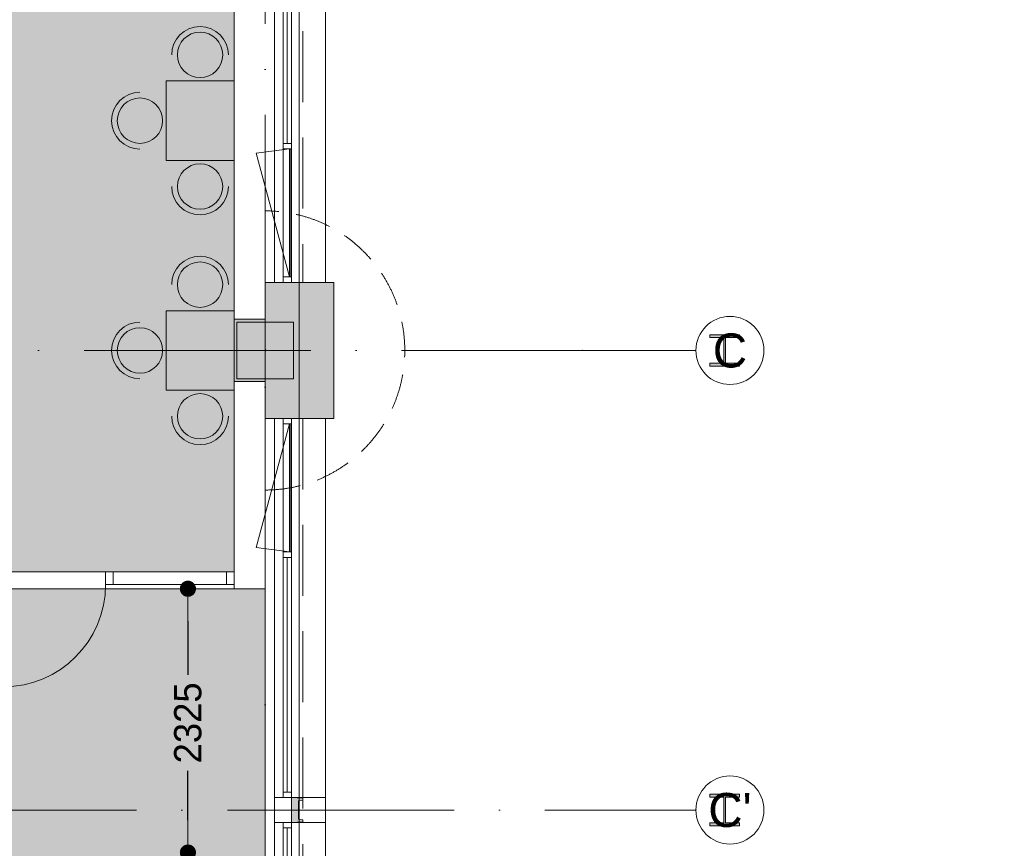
# Model space of a CAD drawing. Header units: millimetres. Extents: x -287545 to 1001608, y -673832 to 307178.
# Tile 47 of 64: x 74565 to 83245, y -23888 to -16585. Entities that reach past the tile are written whole.
import ezdxf
from ezdxf.enums import TextEntityAlignment as Align

# ---------------------------------------------------------------- set-up
doc = ezdxf.new("R2010")
doc.units = ezdxf.units.MM
doc.header["$MEASUREMENT"] = 0
for name, pattern in [('B0701', [468.239987, 311.999989, -156.239998]), ('B0703', [937.400007, 625, -312.400007]), ('v1', [2800, 1000, -400, 0, -400, 1000, 0])]:
    doc.linetypes.add(name, pattern=pattern)
for name, color, linetype in [('21 Buitenwanden', 7, 'Continuous'), ('21 Buitenwanden Ramen', 7, 'Continuous'), ('22 NC Binnenwanden', 7, 'Continuous'), ('22 NC Binnenwanden Deuren', 7, 'Continuous'), ('22 NC Binnenwanden Doorsnede-arcering', 7, 'Continuous'), ('28 Draagconstructies - Kolommen GVL', 7, 'Continuous'), ('28 Draagconstructies - Kolommen GVL Doorsnede-arcering', 7, 'Continuous'), ('28 Draagconstructies - Kolommen INT', 7, 'Continuous'), ('28 Draagconstructies - Kolommen INT Doorsnede-arcering', 7, 'Continuous'), ('28 Draagconstructies - Pergola', 7, 'Continuous'), ('28 Draagconstructies - Pergola Doorsnede-arcering', 7, 'Continuous'), ('41 Buitenwandafw', 7, 'Continuous'), ('41 Buitenwandafw Doorsnede-arcering', 7, 'Continuous'), ('82 Interieur Los', 7, 'Continuous'), ('82 Interieur Los Afdek-arcering', 7, 'Continuous'), ('90 Terrein omgeving', 7, 'Continuous'), ('A Stramien', 7, 'Continuous'), ('Maatvoering 1_ 50_100', 7, 'Continuous'), ('Z Gebruiksoppervlak', 7, 'Continuous'), ('Z Gebruiksoppervlak Zone achtergrond', 7, 'Continuous'), ('Z Gebruiksoppervlak Zone omranding', 7, 'Continuous'), ('Z Gebruiksoppervlak Zone tekst', 7, 'Continuous')]:
    doc.layers.add(name, color=color, linetype=linetype)
doc.styles.add('GENERATED_STYLE_1', font='ARIALNB.TTF')
doc.styles.add('GENERATED_STYLE_2', font='ARIALN.TTF')
doc.styles.add('GENERATED_STYLE_3', font='txt')
doc.styles.add('GENERATED_STYLE_4', font='arial.ttf')
doc.dimstyles.new('GENERATED_STYLE__3', dxfattribs={"dimtxt": 240.00001, "dimasz": 285, "dimexe": 0.18, "dimexo": 0.0625, "dimgap": 0, "dimtad": 1, "dimdec": 0, "dimzin": 3, "dimdsep": 46, "dimtxsty": 'GENERATED_STYLE_3', "dimblk": 'ARROWHEAD_11', "dimblk1": 'ARROWHEAD_11', "dimblk2": 'ARROWHEAD_11', "dimcen": 0.09, "dimse1": 1, "dimse2": 1, "dimclrd": 252, "dimclre": 252, "dimadec": 1, "dimazin": 0, "dimtfac": 1, "dimtdec": 4, "dimtmove": 0, "dimatfit": 1, "dimfxl": 1, "dimtolj": 1, "dimtzin": 3, "dimarcsym": 0})

# ---------------------------------------------------------------- blocks, each defined once
blk = doc.blocks.new('Slab_1_1', base_point=(655.9, -159592.5))
at = {"layer": '90 Terrein omgeving', "color": 253, "linetype": 'Continuous', "lineweight": 0, "true_color": 0x99a3a6, "flags": 128}
blk.add_lwpolyline([(83440.8, -38401.6, 0.026375), (82545, -38813, -0.020839), (81786.5, -39168.6, -0.068942), (81025.6, -39373.5, -0.076511), (80476.7, -39350.6, -0.098735), (79830.8, -39078.5, -0.079096), (79228.3, -38494, -0.024505), (78738.9, -37773.8, 0.027053), (78242.5, -37047.3, 0.091945), (77640.6, -36497.6, 0.126478), (76873.9, -36286.8, 0.037205), (76535.7, -36300), (76535.7, -35925), (76535.7, -35850), (77030, -35850), (77030, -7050), (44725, -7050), (44725, -3850), (10025, -3850)], format="xyb", dxfattribs=at)
blk = doc.blocks.new('horeca_H-06_9_1', base_point=(70655, -11400))
at = {"layer": 'Z Gebruiksoppervlak Zone achtergrond', "linetype": 'Continuous', "lineweight": 0, "true_color": 0xffffff}
blk.add_hatch(color=7, dxfattribs=at).paths.add_polyline_path([(64661.6, -7625), (64661.6, -13425), (74355, -13425), (74355, -21450), (76455, -21450), (76455, -7625)])
at = {"layer": 'Z Gebruiksoppervlak Zone omranding', "color": 2, "linetype": 'Continuous', "lineweight": 0, "flags": 128}
blk.add_lwpolyline([(64661.6, -7625), (64661.6, -13425), (74355, -13425), (74355, -21450), (76455, -21450), (76455, -7625)], close=True, dxfattribs=at)
at = {"layer": 'Z Gebruiksoppervlak Zone tekst', "color": 9, "lineweight": 0}
for tag, height, style, p in [('DUMMY_942', 360, 'GENERATED_STYLE_1', (71338.3, -10485.9)), ('DUMMY_943', 300, 'GENERATED_STYLE_2', (70204.5, -11202.4)), ('DUMMY_945', 200, 'GENERATED_STYLE_2', (70976.7, -11264.1)), ('ROOM_AREA', 300, 'GENERATED_STYLE_2', (70204.5, -11295)), ('DUMMY_944', 300, 'GENERATED_STYLE_2', (70590.8, -11299.4)), ('OorspronkelijkOppervlakteAddOn', 300, 'GENERATED_STYLE_2', (70461.8, -11912.6)), ('DUMMY_946', 300, 'GENERATED_STYLE_2', (70461.8, -11820))]:
    blk.add_attdef(tag, text='', height=height, dxfattribs=dict(at, style=style)).set_placement(p, align=Align.TOP_LEFT)
at = {"layer": 'Z Gebruiksoppervlak Zone tekst', "color": 9, "lineweight": 0, "style": 'GENERATED_STYLE_1'}
blk.add_attdef('ROOM_NAME', text='', height=360, dxfattribs=at).set_placement((70655, -10598.5), align=Align.TOP_CENTER)
blk = doc.blocks.new('kooklokaal_spoelkeuken_HK-02_13_1', base_point=(72577.4, -29276.1))
at = {"layer": 'Z Gebruiksoppervlak Zone achtergrond', "linetype": 'Continuous', "lineweight": 0, "true_color": 0xffffff}
blk.add_hatch(color=7, dxfattribs=at).paths.add_polyline_path([(68005, -19575), (68005, -23625), (64655, -23625), (64655, -25450), (68780, -25450), (68780, -35550), (76730, -35550), (76730, -21600), (71105, -21600), (71105, -19575)])
at = {"layer": 'Z Gebruiksoppervlak Zone omranding', "color": 2, "linetype": 'Continuous', "lineweight": 0, "flags": 128}
blk.add_lwpolyline([(68005, -19575), (68005, -23625), (64655, -23625), (64655, -25450), (68780, -25450), (68780, -35550), (76730, -35550), (76730, -21600), (71105, -21600), (71105, -19575)], close=True, dxfattribs=at)
at = {"layer": 'Z Gebruiksoppervlak Zone tekst', "color": 9, "lineweight": 0}
for tag, height, style, p in [('DUMMY_942', 360, 'GENERATED_STYLE_1', (74975.1, -28361.9)), ('DUMMY_943', 300, 'GENERATED_STYLE_2', (72030.3, -29078.4)), ('DUMMY_945', 200, 'GENERATED_STYLE_2', (72995.7, -29140.2)), ('ROOM_AREA', 300, 'GENERATED_STYLE_2', (72030.3, -29171.1)), ('DUMMY_944', 300, 'GENERATED_STYLE_2', (72609.8, -29175.5)), ('OorspronkelijkOppervlakteAddOn', 300, 'GENERATED_STYLE_2', (72287.7, -29788.7)), ('DUMMY_946', 300, 'GENERATED_STYLE_2', (72287.7, -29696.1))]:
    blk.add_attdef(tag, text='', height=height, dxfattribs=dict(at, style=style)).set_placement(p, align=Align.TOP_LEFT)
at = {"layer": 'Z Gebruiksoppervlak Zone tekst', "color": 9, "lineweight": 0, "style": 'GENERATED_STYLE_1'}
blk.add_attdef('ROOM_NAME', text='', height=360, dxfattribs=at).set_placement((72577.4, -28468.4), align=Align.TOP_CENTER)
blk = doc.blocks.new('D1 zl1-b 27_6')
at = {"layer": '22 NC Binnenwanden Deuren', "color": 1, "linetype": 'Continuous', "lineweight": 0}
for p, q in [((983, 0), (983, 900)), ((-1050, 0), (-1050, 36)), ((-983, 0), (-1050, 0)), ((-1050, 0), (-1050, -114)), ((-1050, -114), (-1050, 0)), ((-1050, -114), (-1050, 0)), ((-983, -114), (-983, 0)), ((83, 0), (16, 0)), ((16, 0), (16, -114)), ((83, -114), (83, 0)), ((1050, 0), (983, 0)), ((983, 0), (983, -114)), ((1050, 0), (1050, 36)), ((1050, -114), (1050, 0)), ((1050, -114), (1050, 0)), ((1050, -114), (1050, 0)), ((-1050, -114), (-983, -114)), ((16, -114), (83, -114)), ((983, -114), (1050, -114))]:
    blk.add_line(p, q, dxfattribs=at)
at = {"layer": '22 NC Binnenwanden Deuren', "color": 1, "linetype": 'Continuous', "lineweight": 0, "flags": 128}
blk.add_lwpolyline([(-983, -114), (16, -114), (16, 0), (-983, 0)], close=True, dxfattribs=at)
at = {"layer": '22 NC Binnenwanden Deuren', "color": 9, "linetype": 'Continuous', "lineweight": 0}
blk.add_arc((983, 0), 900, 90, 180, dxfattribs=at)
blk = doc.blocks.new('Wall_33_1', base_point=(71080, -21525))
at = {"layer": '22 NC Binnenwanden Doorsnede-arcering', "linetype": 'Continuous', "lineweight": 0}
blk.add_hatch(color=251, dxfattribs=at).paths.add_polyline_path([(71155, -21600), (74355, -21600), (74355, -21450), (71155, -21450)])
at = {"layer": '22 NC Binnenwanden', "color": 1, "linetype": 'Continuous', "lineweight": 0}
for p, q in [((74355, -21450), (74355, -21564)), ((76455, -21450), (76455, -21564)), ((74355, -21564), (74355, -21600)), ((76455, -21564), (76455, -21600))]:
    blk.add_line(p, q, dxfattribs=at)
at = {"layer": '22 NC Binnenwanden', "color": 1, "linetype": 'Continuous', "lineweight": 0, "flags": 128}
for points in [[(74205, -21450), (71155, -21450)], [(71155, -21600), (74355, -21600)]]:
    blk.add_lwpolyline(points, dxfattribs=at)
at = {"layer": '22 NC Binnenwanden Deuren', "color": 1, "linetype": 'Continuous', "lineweight": 0, "zscale": 1000, "rotation": 180}
blk.add_blockref('D1 zl1-b 27_6', (75405, -21564), dxfattribs=at)
blk = doc.blocks.new('Wall_59_1', base_point=(76730, -19550))
at = {"layer": '21 Buitenwanden', "color": 9, "linetype": 'B0701', "lineweight": 0, "flags": 128}
for points in [[(76730, -19494.5), (76730, -18270)], [(76730, -19505.5), (76730, -20730)]]:
    blk.add_lwpolyline(points, dxfattribs=at)
at = {"layer": '21 Buitenwanden', "color": 9, "linetype": 'B0701', "lineweight": 0}
for radius in [1230, 5.55]:
    blk.add_arc((76730, -19500), radius, 270, 90, dxfattribs=at)
blk = doc.blocks.new('R2 bl ol 27_6')
at = {"layer": '21 Buitenwanden Ramen', "color": 1, "linetype": 'Continuous', "lineweight": 0}
for p, q in [((494, -54.9), (532.4, 237)), ((1622, -54.9), (532.4, 237)), ((-1670, 0), (-1622, 0)), ((-1622, 0), (-1622, -72)), ((446, -72), (446, 0)), ((446, 0), (470, 0)), ((470, 0), (494, 0)), ((494, 0), (494, -62)), ((1622, -62), (1622, 0)), ((1622, 0), (1670, 0)), ((-1622, -72), (-1670, -72)), ((470, -72), (446, -72)), ((494, -72), (470, -72)), ((494, -54.9), (594, -54.9)), ((494, -62), (494, -54.9)), ((494, -62), (494, -72)), ((594, -62), (494, -62)), ((594, -54.9), (594, -62)), ((594, -54.9), (1522, -54.9)), ((594, -58.5), (1522, -58.5)), ((1522, -62), (594, -62)), ((1522, -62), (1522, -54.9)), ((1522, -54.9), (1622, -54.9)), ((1622, -62), (1522, -62)), ((1622, -54.9), (1622, -62)), ((1622, -72), (1622, -62)), ((1670, -72), (1622, -72))]:
    blk.add_line(p, q, dxfattribs=at)
at = {"layer": '21 Buitenwanden Ramen', "color": 9, "linetype": 'Continuous', "lineweight": 0}
for p, q in [((-1670, 78), (1670, 78)), ((-1670, 0), (-1670, 78)), ((-1670, -72), (-1670, 0)), ((-1670, -72), (-1670, 0)), ((1670, 0), (1670, 78)), ((1670, -72), (1670, 0)), ((1670, -72), (1670, 0)), ((-1670, -272), (-1670, -72)), ((1670, -272), (1670, -72)), ((-1670, -372), (-1670, -272)), ((1670, -372), (1670, -272)), ((-1670, -372), (1670, -372))]:
    blk.add_line(p, q, dxfattribs=at)
at = {"layer": '21 Buitenwanden Ramen', "color": 2, "linetype": 'Continuous', "lineweight": 0}
for p, q in [((-1622, 0), (446, 0)), ((494, 0), (1622, 0)), ((-1622, -36), (446, -36)), ((446, -72), (-1622, -72)), ((1622, -72), (494, -72)), ((594, -54.9), (1522, -54.9))]:
    blk.add_line(p, q, dxfattribs=at)
blk = doc.blocks.new('Simple Window Opening')
at = {"layer": '21 Buitenwanden Ramen', "color": 9, "linetype": 'Continuous', "lineweight": 0}
for p, q in [((-110, 300), (-110, 200)), ((-110, 300), (110, 300)), ((110, 300), (110, 200)), ((-110, 200), (-110, -150)), ((110, 200), (110, -150)), ((-110, -150), (110, -150))]:
    blk.add_line(p, q, dxfattribs=at)
blk = doc.blocks.new('Wall_157_1', base_point=(76810, -12000))
at = {"layer": '21 Buitenwanden', "color": 9, "linetype": 'Continuous', "lineweight": 0}
for p, q in [((76888, -12000), (76810, -12000)), ((76960, -12000), (76888, -12000)), ((77160, -12000), (76960, -12000)), ((77260, -12000), (77160, -12000)), ((76888, -18900), (76810, -18900)), ((76960, -18900), (76888, -18900)), ((77160, -18900), (76960, -18900)), ((77260, -18900), (77160, -18900))]:
    blk.add_line(p, q, dxfattribs=at)
at = {"layer": '21 Buitenwanden Ramen', "color": 1, "linetype": 'Continuous', "lineweight": 0, "zscale": 1000}
for name, p, rotation in [('R2 bl ol 27_6', (76888, -13670), 90), ('Simple Window Opening', (76960, -15450), 270)]:
    blk.add_blockref(name, p, dxfattribs=dict(at, rotation=rotation))
at = {"layer": '21 Buitenwanden Ramen', "color": 1, "linetype": 'Continuous', "lineweight": 0, "xscale": -1, "zscale": 1000, "rotation": 90}
blk.add_blockref('R2 bl ol 27_6', (76888, -17230), dxfattribs=at)
blk = doc.blocks.new('Wall_158_1', base_point=(76810, -20100))
at = {"layer": '21 Buitenwanden', "color": 9, "linetype": 'Continuous', "lineweight": 0}
for p, q in [((76888, -20100), (76810, -20100)), ((76960, -20100), (76888, -20100)), ((77160, -20100), (76960, -20100)), ((77260, -20100), (77160, -20100)), ((76888, -27000), (76810, -27000)), ((76960, -27000), (76888, -27000)), ((77160, -27000), (76960, -27000)), ((77260, -27000), (77160, -27000))]:
    blk.add_line(p, q, dxfattribs=at)
at = {"layer": '21 Buitenwanden Ramen', "color": 1, "linetype": 'Continuous', "lineweight": 0, "zscale": 1000}
for name, p, rotation in [('R2 bl ol 27_6', (76888, -21770), 90), ('Simple Window Opening', (76960, -23550), 270)]:
    blk.add_blockref(name, p, dxfattribs=dict(at, rotation=rotation))
at = {"layer": '21 Buitenwanden Ramen', "color": 1, "linetype": 'Continuous', "lineweight": 0, "xscale": -1, "zscale": 1000, "rotation": 90}
blk.add_blockref('R2 bl ol 27_6', (76888, -25330), dxfattribs=at)
blk = doc.blocks.new('Column_43_1', base_point=(76960, -23550))
at = {"layer": '41 Buitenwandafw Doorsnede-arcering', "linetype": 'Continuous', "lineweight": 0, "true_color": 0x323232}
for points in [[(76960, -23660), (77060, -23655), (77060, -23637), (77023, -23632), (77023, -23468), (77060, -23463), (77060, -23445), (76960, -23440), (76960, -23442), (77058, -23446.9), (77058, -23461.3), (77021, -23466.3), (77021, -23633.7), (77058, -23638.7), (77058, -23653.1), (76960, -23658)], [(77058, -23446.9), (76960, -23442), (76960, -23658), (77058, -23653.1), (77058, -23638.7), (77021, -23633.7), (77021, -23466.3), (77058, -23461.3)]]:
    blk.add_hatch(color=250, dxfattribs=at).paths.add_polyline_path(points)
at = {"layer": '41 Buitenwandafw', "color": 2, "linetype": 'Continuous', "lineweight": 0, "flags": 128}
for points in [[(76960, -23658), (76960, -23660), (77060, -23655), (77060, -23637), (77023, -23632), (77023, -23468), (77060, -23463), (77060, -23445), (76960, -23440), (76960, -23442)], [(76960, -23442), (76960, -23658)]]:
    blk.add_lwpolyline(points, dxfattribs=at)
blk = doc.blocks.new('Column_44_1', base_point=(76960, -23550))
at = {"layer": '41 Buitenwandafw Doorsnede-arcering', "linetype": 'Continuous', "lineweight": 0, "true_color": 0x323232}
for points in [[(76960, -23660), (77060, -23655), (77060, -23637), (77023, -23632), (77023, -23468), (77060, -23463), (77060, -23445), (76960, -23440), (76960, -23442), (77058, -23446.9), (77058, -23461.3), (77021, -23466.3), (77021, -23633.7), (77058, -23638.7), (77058, -23653.1), (76960, -23658)], [(77058, -23446.9), (76960, -23442), (76960, -23658), (77058, -23653.1), (77058, -23638.7), (77021, -23633.7), (77021, -23466.3), (77058, -23461.3)]]:
    blk.add_hatch(color=250, dxfattribs=at).paths.add_polyline_path(points)
at = {"layer": '41 Buitenwandafw', "color": 2, "linetype": 'Continuous', "lineweight": 0, "flags": 128}
for points in [[(76960, -23658), (76960, -23660), (77060, -23655), (77060, -23637), (77023, -23632), (77023, -23468), (77060, -23463), (77060, -23445), (76960, -23440), (76960, -23442)], [(76960, -23442), (76960, -23658)]]:
    blk.add_lwpolyline(points, dxfattribs=at)
blk = doc.blocks.new('Tafelopstelling rechthoekig 27_3')
at = {"layer": '82 Interieur Los Afdek-arcering', "linetype": 'Continuous', "lineweight": 0, "true_color": 0xa0a0a0}
for points in [[(200, 580, 1), (-200, 580, 1)], [(-300, -350), (300, -350), (300, 350), (-300, 350)], [(530, -200, 1), (530, 200, 1)], [(200, -580, 1), (-200, -580, 1)]]:
    blk.add_hatch(color=253, dxfattribs=at).paths.add_polyline_path(points)
at = {"layer": '82 Interieur Los', "color": 252, "linetype": 'Continuous', "lineweight": 0, "true_color": 0x969696, "flags": 128}
for points in [[(200, 580, 1), (-200, 580, 1)], [(530, -200, 1), (530, 200, 1)], [(200, -580, -1), (-200, -580, -1)]]:
    blk.add_lwpolyline(points, format="xyb", close=True, dxfattribs=at)
blk.add_lwpolyline([(-300, -350), (300, -350), (300, 350), (-300, 350)], close=True, dxfattribs=at)
at = {"layer": '82 Interieur Los', "color": 252, "linetype": 'Continuous', "lineweight": 0, "true_color": 0x969696}
for centre, start, end in [((0, 580), 0, 180), ((530, 0), 270, 90), ((0, -580), 180, 0)]:
    blk.add_arc(centre, 250, start, end, dxfattribs=at)
blk = doc.blocks.new('Beam_68_1', base_point=(76960, -12000))
at = {"layer": '41 Buitenwandafw', "color": 9, "linetype": 'B0703', "lineweight": 0}
for p, q in [((76960, -12000), (76960, -18900)), ((76960, -12000), (77060, -12000)), ((77060, -12000), (77060, -18900)), ((76960, -18900), (77060, -18900))]:
    blk.add_line(p, q, dxfattribs=at)
blk = doc.blocks.new('Beam_69_1', base_point=(76960, -20100))
at = {"layer": '41 Buitenwandafw', "color": 9, "linetype": 'B0703', "lineweight": 0}
for p, q in [((76960, -20100), (76960, -27000)), ((76960, -20100), (77060, -20100)), ((77060, -20100), (77060, -27000)), ((76960, -27000), (77060, -27000))]:
    blk.add_line(p, q, dxfattribs=at)
blk = doc.blocks.new('ARROWHEAD_11')
at = {"color": 0, "linetype": 'Continuous', "lineweight": 0}
blk.add_line((0, 0), (-1, 0), dxfattribs=at)
at = {"color": 0, "linetype": 'Continuous', "lineweight": 0, "const_width": 0.25, "flags": 128}
blk.add_lwpolyline([(-0.125, 0, 1), (0.125, 0, 1)], format="xyb", close=True, dxfattribs=at)
blk = doc.blocks.new('*D545')
at = {"layer": 'Defpoints', "color": 0, "linetype": 'Continuous', "transparency": 16777216}
for p in [(73255, -23925), (76048.1, -23925), (73255, -25125)]:
    blk.add_point(p, dxfattribs=at)
at = {"layer": 'Maatvoering 1_ 50_100', "color": 252, "linetype": 'Continuous', "lineweight": -2, "transparency": 16777216}
for p, q in [((76048.1, -23640), (76048.1, -23355)), ((76048.1, -23925), (76048.1, -24138.5)), ((76048.1, -25125), (76048.1, -24938.5)), ((76048.1, -25410), (76048.1, -25695))]:
    blk.add_line(p, q, dxfattribs=at)
at = {"layer": 'Maatvoering 1_ 50_100', "color": 252, "linetype": 'Continuous', "lineweight": -2, "transparency": 16777216, "xscale": 285, "yscale": 285, "zscale": 285}
for p, rotation in [((76048.1, -23925), 270), ((76048.1, -25125), 90)]:
    blk.add_blockref('ARROWHEAD_11', p, dxfattribs=dict(at, rotation=rotation))
at = {"layer": 'Maatvoering 1_ 50_100', "color": 0, "linetype": 'Continuous', "lineweight": 0, "transparency": 16777216, "insert": (76048.1, -24538.5), "char_height": 240, "attachment_point": 5, "rotation": 90, "style": 'GENERATED_STYLE_3'}
blk.add_mtext('\\A1;1200', dxfattribs=at)
blk = doc.blocks.new('*D546')
at = {"layer": 'Defpoints', "color": 0, "linetype": 'Continuous', "transparency": 16777216}
for p in [(71155, -21600), (76048.1, -21600), (73255, -23925)]:
    blk.add_point(p, dxfattribs=at)
at = {"layer": 'Maatvoering 1_ 50_100', "color": 252, "linetype": 'Continuous', "lineweight": -2, "transparency": 16777216}
for p, q in [((76048.1, -21885), (76048.1, -22359.5)), ((76048.1, -23640), (76048.1, -23205.2))]:
    blk.add_line(p, q, dxfattribs=at)
at = {"layer": 'Maatvoering 1_ 50_100', "color": 252, "linetype": 'Continuous', "lineweight": -2, "transparency": 16777216, "xscale": 285, "yscale": 285, "zscale": 285}
for p, rotation in [((76048.1, -21600), 90), ((76048.1, -23925), 270)]:
    blk.add_blockref('ARROWHEAD_11', p, dxfattribs=dict(at, rotation=rotation))
at = {"layer": 'Maatvoering 1_ 50_100', "color": 0, "linetype": 'Continuous', "lineweight": 0, "transparency": 16777216, "insert": (76048.1, -22782.3), "char_height": 240, "attachment_point": 5, "rotation": 90, "style": 'GENERATED_STYLE_3'}
blk.add_mtext('\\A1;2325', dxfattribs=at)
blk = doc.blocks.new('Column_112_1', base_point=(76730, -19500))
at = {"layer": '28 Draagconstructies - Kolommen GVL Doorsnede-arcering', "linetype": 'Continuous', "lineweight": 0, "true_color": 0x323232}
for points in [[(77335, -18900), (76730, -18900), (76730, -19000), (77230, -19000), (77230, -20000), (76730, -20000), (76730, -20100), (77335, -20100)], [(77230, -20000), (77230, -19000), (76730, -19000), (76730, -19225), (77005, -19225), (77005, -19775), (76730, -19775), (76730, -20000)], [(77005, -19225), (76730, -19225), (76455, -19225), (76455, -19775), (76730, -19775), (77005, -19775)]]:
    blk.add_hatch(color=250, dxfattribs=at).paths.add_polyline_path(points)
at = {"layer": '28 Draagconstructies - Kolommen GVL', "color": 2, "linetype": 'Continuous', "lineweight": 0, "flags": 128}
for points in [[(76730, -20000), (76730, -20100), (77335, -20100), (77335, -18900), (76730, -18900), (76730, -19000)], [(76730, -19000), (76730, -19225)], [(76730, -19225), (76455, -19225), (76455, -19775), (76730, -19775)], [(76730, -19775), (76730, -20000)]]:
    blk.add_lwpolyline(points, dxfattribs=at)
blk = doc.blocks.new('Column_128_1', base_point=(76730, -19500))
at = {"layer": '28 Draagconstructies - Kolommen INT Doorsnede-arcering', "linetype": 'Continuous', "lineweight": 0, "true_color": 0x323232}
blk.add_hatch(color=250, dxfattribs=at).paths.add_polyline_path([(76480, -19750), (76980, -19750), (76980, -19250), (76480, -19250)])
at = {"layer": '28 Draagconstructies - Kolommen INT', "color": 5, "linetype": 'Continuous', "lineweight": 0, "flags": 128}
blk.add_lwpolyline([(76480, -19750), (76980, -19750), (76980, -19250), (76480, -19250)], close=True, dxfattribs=at)
blk = doc.blocks.new('Standard grid marker_3')
at = {"layer": 'A Stramien', "color": 9, "linetype": 'v1', "lineweight": 0, "true_color": 0xc8c8c8}
for p, q in [((1000, 0), (35196.4, 0)), ((35196.4, 0), (36196.4, 0))]:
    blk.add_line(p, q, dxfattribs=at)
at = {"layer": 'A Stramien', "color": 252, "linetype": 'Continuous', "lineweight": 0, "true_color": 0x969696, "flags": 128}
blk.add_lwpolyline([(36796.4, 0, 1), (36196.4, 0, 1)], format="xyb", close=True, dxfattribs=at)
at = {"layer": 'A Stramien', "color": 9, "linetype": 'v1', "lineweight": 0, "true_color": 0xc8c8c8}
blk.add_point((35196.4, 0), dxfattribs=at)
blk.add_point((35196.4, 0), dxfattribs=at)
at = {"layer": 'A Stramien', "color": 252, "lineweight": 0, "true_color": 0x969696, "style": 'GENERATED_STYLE_4'}
blk.add_attdef('AC_MarkerText_1', text='', height=300, dxfattribs=at).set_placement((36496.4, 150), align=Align.TOP_CENTER)
blk = doc.blocks.new('Standard grid marker_9')
at = {"layer": 'A Stramien', "color": 9, "linetype": 'v1', "lineweight": 0, "true_color": 0xc8c8c8}
blk.add_line((1000, 0), (78291.9, 0), dxfattribs=at)
at = {"layer": 'A Stramien', "color": 252, "lineweight": 0, "true_color": 0x969696, "style": 'GENERATED_STYLE_4'}
for tag, p in [('AC_MarkerText_1_0', (-81.4, -68.6)), ('AC_MarkerText_1_1', (79810.4, -68.6))]:
    blk.add_attdef(tag, text='', height=300, rotation=270, dxfattribs=at).set_placement(p, align=Align.TOP_CENTER)
blk = doc.blocks.new('Standard grid marker_15')
at = {"layer": 'A Stramien', "color": 9, "linetype": 'v1', "lineweight": 0, "true_color": 0xc8c8c8}
blk.add_line((0, 0), (78736, 0), dxfattribs=at)
at = {"layer": 'A Stramien', "color": 252, "linetype": 'Continuous', "lineweight": 0, "true_color": 0x969696, "flags": 128}
blk.add_lwpolyline([(79336, 0, 1), (78736, 0, 1)], format="xyb", close=True, dxfattribs=at)
at = {"layer": 'A Stramien', "color": 9, "linetype": 'v1', "lineweight": 0, "true_color": 0xc8c8c8}
blk.add_point((78736, 0), dxfattribs=at)
blk.add_point((78736, 0), dxfattribs=at)
blk.add_point((78736, 0), dxfattribs=at)
at = {"layer": 'A Stramien', "color": 252, "lineweight": 0, "true_color": 0x969696, "style": 'GENERATED_STYLE_4'}
for tag, p in [('AC_MarkerText_1_0', (-300, 150)), ('AC_MarkerText_1_1', (79036, 150))]:
    blk.add_attdef(tag, text='', height=300, dxfattribs=at).set_placement(p, align=Align.TOP_CENTER)
blk = doc.blocks.new('Column_148_1', base_point=(80780, -19500))
at = {"layer": '28 Draagconstructies - Pergola Doorsnede-arcering', "linetype": 'Continuous', "lineweight": 0, "true_color": 0x323232}
blk.add_hatch(color=250, dxfattribs=at).paths.add_polyline_path([(80649.3, -19638.1), (80910.6, -19638.1), (80910.6, -19612.8), (80787.6, -19612.8), (80787.6, -19387.1), (80910.6, -19387.1), (80910.6, -19361.8), (80649.3, -19361.8), (80649.3, -19387.1), (80772.3, -19387.1), (80772.3, -19612.8), (80649.3, -19612.8)])
at = {"layer": '28 Draagconstructies - Pergola', "color": 250, "linetype": 'Continuous', "lineweight": 0, "true_color": 0x323232, "flags": 128}
blk.add_lwpolyline([(80649.3, -19638.1), (80910.6, -19638.1), (80910.6, -19612.8), (80787.6, -19612.8), (80787.6, -19387.1), (80910.6, -19387.1), (80910.6, -19361.8), (80649.3, -19361.8), (80649.3, -19387.1), (80772.3, -19387.1), (80772.3, -19612.8), (80649.3, -19612.8)], close=True, dxfattribs=at)
blk = doc.blocks.new('Column_149_1', base_point=(80780, -23550))
at = {"layer": '28 Draagconstructies - Pergola Doorsnede-arcering', "linetype": 'Continuous', "lineweight": 0, "true_color": 0x323232}
blk.add_hatch(color=250, dxfattribs=at).paths.add_polyline_path([(80649.3, -23688.1), (80910.6, -23688.1), (80910.6, -23662.8), (80787.6, -23662.8), (80787.6, -23437.1), (80910.6, -23437.1), (80910.6, -23411.8), (80649.3, -23411.8), (80649.3, -23437.1), (80772.3, -23437.1), (80772.3, -23662.8), (80649.3, -23662.8)])
at = {"layer": '28 Draagconstructies - Pergola', "color": 250, "linetype": 'Continuous', "lineweight": 0, "true_color": 0x323232, "flags": 128}
blk.add_lwpolyline([(80649.3, -23688.1), (80910.6, -23688.1), (80910.6, -23662.8), (80787.6, -23662.8), (80787.6, -23437.1), (80910.6, -23437.1), (80910.6, -23411.8), (80649.3, -23411.8), (80649.3, -23437.1), (80772.3, -23437.1), (80772.3, -23662.8), (80649.3, -23662.8)], close=True, dxfattribs=at)

msp = doc.modelspace()

# ---------------------------------------------------------------- linework, layer by layer
at = {"layer": 'Z Gebruiksoppervlak Zone omranding', "color": 253, "linetype": 'Continuous', "lineweight": 0, "true_color": 0x99a3a6, "flags": 128}
for points in [[(64661.6, -7625), (64661.6, -13425), (74355, -13425), (74355, -21450), (76455, -21450), (76455, -7625)], [(68005, -19575), (68005, -23625), (64655, -23625), (64655, -25450), (68780, -25450), (68780, -35550), (76730, -35550), (76730, -21600), (71105, -21600), (71105, -19575)]]:
    msp.add_lwpolyline(points, close=True, dxfattribs=at)

# ---------------------------------------------------------------- block references
at = {"layer": '21 Buitenwanden', "color": 1, "lineweight": 0}
for name, p in [('Wall_157_1', (76810, -12000)), ('Wall_59_1', (76730, -19550)), ('Wall_158_1', (76810, -20100))]:
    msp.add_blockref(name, p, dxfattribs=at)
at = {"layer": '22 NC Binnenwanden', "color": 1, "lineweight": 0}
msp.add_blockref('Wall_33_1', (71080, -21525), dxfattribs=at)
at = {"layer": '28 Draagconstructies - Kolommen GVL', "color": 3, "lineweight": 0}
msp.add_blockref('Column_112_1', (76730, -19500), dxfattribs=at)
at = {"layer": '28 Draagconstructies - Kolommen INT', "color": 5, "lineweight": 0}
msp.add_blockref('Column_128_1', (76730, -19500), dxfattribs=at)
at = {"layer": '28 Draagconstructies - Pergola', "color": 5, "lineweight": 0}
for name, p in [('Column_148_1', (80780, -19500)), ('Column_149_1', (80780, -23550))]:
    msp.add_blockref(name, p, dxfattribs=at)
at = {"layer": '41 Buitenwandafw', "color": 9, "lineweight": 0}
for name, p in [('Beam_68_1', (76960, -12000)), ('Beam_69_1', (76960, -20100))]:
    msp.add_blockref(name, p, dxfattribs=at)
at = {"layer": '41 Buitenwandafw', "color": 3, "lineweight": 0}
for name in ['Column_43_1', 'Column_44_1']:
    msp.add_blockref(name, (76960, -23550), dxfattribs=at)
at = {"layer": '82 Interieur Los', "color": 1, "linetype": 'B0703', "lineweight": 0, "zscale": 1000, "rotation": 180}
for p in [(76155, -17475), (76155, -19500)]:
    msp.add_blockref('Tafelopstelling rechthoekig 27_3', p, dxfattribs=at)
at = {"layer": '90 Terrein omgeving', "color": 253, "linetype": 'Continuous', "lineweight": 0, "true_color": 0x99a3a6}
msp.add_blockref('Slab_1_1', (655.9, -159592.5), dxfattribs=at)
at = {"layer": 'A Stramien', "color": 1, "linetype": 'Continuous', "lineweight": 0, "zscale": 1000, "rotation": 90}
msp.add_blockref('Standard grid marker_9', (76730, -81027.3), dxfattribs=at)
at = {"layer": 'A Stramien', "color": 1, "linetype": 'Continuous', "lineweight": 0, "zscale": 1000}
msp.add_blockref('Standard grid marker_3', (44330, -19500), dxfattribs=at).add_auto_attribs({'AC_MarkerText_1': 'C'})
at = {"layer": 'A Stramien', "color": 1, "linetype": 'Continuous', "lineweight": 0}
ref = msp.add_blockref('Standard grid marker_15', (1790.4, -23550), dxfattribs=dict(at, zscale=1000))
ref.add_attrib('AC_MarkerText_1_1', "C'", dxfattribs={"color": 252, "lineweight": 0, "true_color": 0x969696, "height": 300, "style": 'GENERATED_STYLE_4'}).set_placement((80826.4, -23400), align=Align.TOP_CENTER)
at = {"layer": 'Z Gebruiksoppervlak', "color": 2, "linetype": 'Continuous', "lineweight": 0}
for name, p in [('horeca_H-06_9_1', (70655, -11400)), ('kooklokaal_spoelkeuken_HK-02_13_1', (72577.4, -29276.1))]:
    msp.add_blockref(name, p, dxfattribs=at)

# ---------------------------------------------------------------- dimensions: what is measured, and where the dimension line sits
at = {"layer": 'Maatvoering 1_ 50_100', "color": 252, "linetype": 'Continuous', "lineweight": 0, "true_color": 0x969696}
for base, p1, p2, picture, middle in [((76048.1, -21600), (73255, -23925), (71155, -21600), '*D546', (76048.1, -22782.3)), ((76048.1, -23925), (73255, -25125), (73255, -23925), '*D545', (76048.1, -24538.5))]:
    dim = msp.add_linear_dim(base=base, p1=p1, p2=p2, angle=90, dimstyle='GENERATED_STYLE__3', dxfattribs=at)
    dim.commit()
    dim.dimension.update_dxf_attribs({"geometry": picture, "text_midpoint": middle, "dimtype": 160, "text_rotation": 90})

doc.saveas('drawing.dxf')
